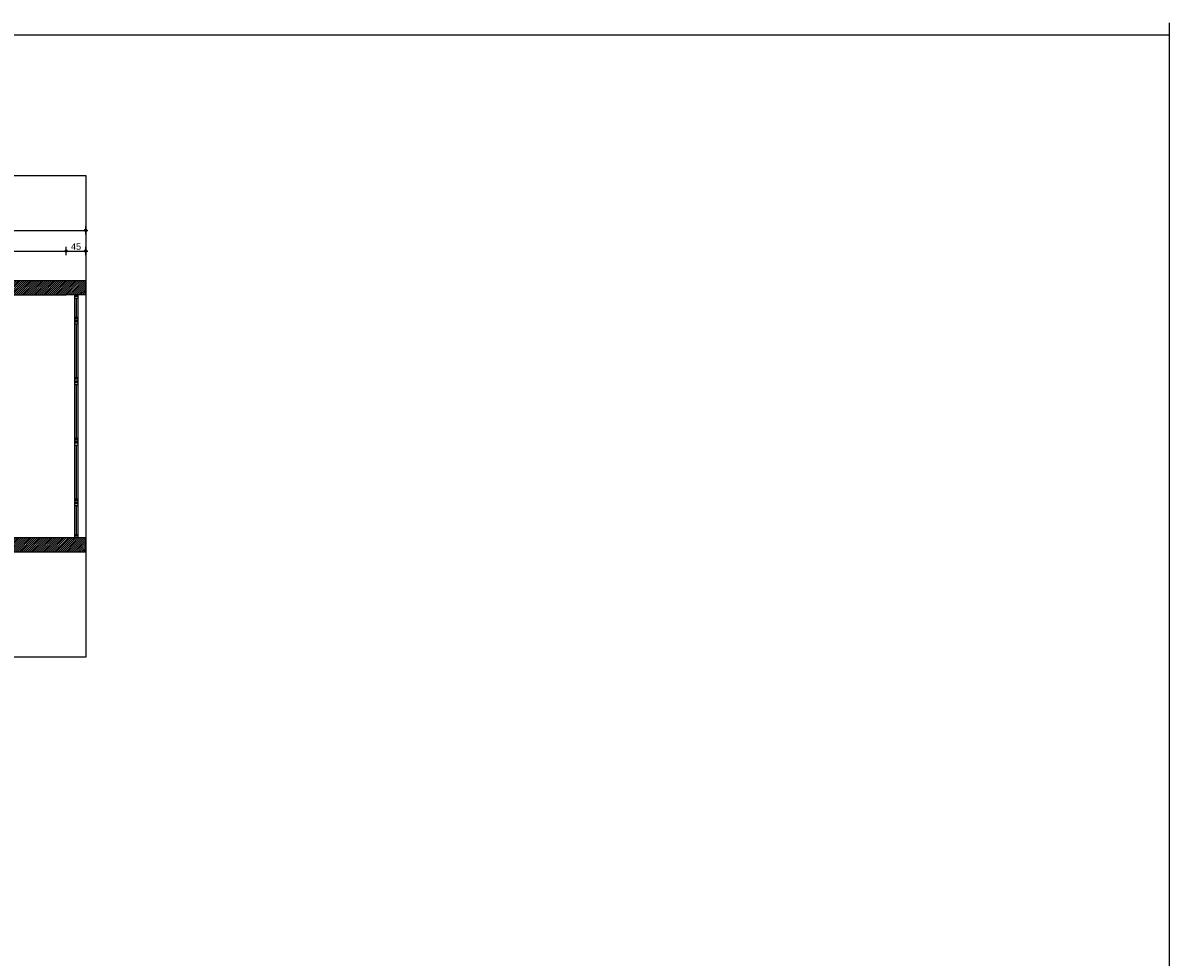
# Model space of a CAD drawing. Header units: inches. Extents: x 18535 to 24863, y 1480 to 5800.
# Tile 24 of 24: x 22186 to 24835, y 3640 to 5800. Entities that reach past the tile are written whole.
import ezdxf

# ---------------------------------------------------------------- set-up
doc = ezdxf.new("R2010")
doc.units = ezdxf.units.IN
doc.header["$MEASUREMENT"] = 0
for name, color, linetype in [('_T sciany', 7, 'Continuous'), ('AA_PRZ SCIANY ISTNIEJĄCE', 7, 'Continuous'), ('AA_PRZ_SCIANY_030', 7, 'Continuous'), ('ArchiCAD', 7, 'Continuous')]:
    doc.layers.add(name, color=color, linetype=linetype)
doc.styles.add('GENERATED_STYLE_13', font='txt')
doc.styles.get("Standard").update_dxf_attribs({"font": 'txt', "bigfont": 'BIGFONT.SHX'})
doc.dimstyles.new('Dimstyle_4', dxfattribs={"dimtxt": 15, "dimasz": 9.5, "dimexe": 0.18, "dimexo": 0.5, "dimgap": 0.09, "dimtad": 1, "dimtih": 1, "dimtoh": 1, "dimdec": 0, "dimzin": 0, "dimdsep": 46, "dimtxsty": 'GENERATED_STYLE_13', "dimblk": 'ARROWHEAD_11', "dimblk1": 'ARROWHEAD_11', "dimblk2": 'ARROWHEAD_11', "dimcen": 0.09, "dimclrd": 220, "dimclre": 220, "dimclrt": 220, "dimadec": 1, "dimazin": 0, "dimtfac": 1, "dimtdec": 4, "dimtmove": 0, "dimatfit": 3, "dimfxl": 0, "dimtolj": 1, "dimtzin": 0, "dimarcsym": 0})
pattern_1 = [(45, (0, 0), (-2.24506403, 2.24506403), [])]

# ---------------------------------------------------------------- blocks, each defined once
blk = doc.blocks.new('WALL_6', base_point=(19489.8, 5187.1))
at = {"layer": '_T sciany'}
h = blk.add_hatch(dxfattribs=at)
h.set_pattern_fill('ANSI31', color=5, style=0, pattern_type=2)
h.set_pattern_definition(pattern_1)
h.paths.add_polyline_path([(19489.8, 5171.1), (22286.3, 5171.1), (22331.3, 5203.1), (19489.8, 5203.1)], flags=0)
at = {"layer": '_T sciany', "color": 5, "linetype": 'Continuous'}
for p, q in [((22331.3, 5203.1), (19489.8, 5203.1)), ((21582.1, 5171.1), (22286.3, 5171.1))]:
    blk.add_line(p, q, dxfattribs=at)
blk = doc.blocks.new('WALL_17', base_point=(19489.8, 4592.8))
at = {"layer": '_T sciany'}
h = blk.add_hatch(dxfattribs=at)
h.set_pattern_fill('ANSI31', color=5, style=0, pattern_type=2)
h.set_pattern_definition(pattern_1)
h.paths.add_polyline_path([(19489.8, 4576.8), (22331.3, 4576.8), (22286.3, 4608.8), (19489.8, 4608.8)], flags=0)
at = {"layer": '_T sciany', "color": 5, "linetype": 'Continuous'}
for p, q in [((22286.3, 4608.8), (21582.1, 4608.8)), ((19489.8, 4576.8), (22331.3, 4576.8))]:
    blk.add_line(p, q, dxfattribs=at)
blk = doc.blocks.new('W BottomHung 65_2')
at = {"color": 0, "linetype": 'ByBlock'}
for p, q in [((70, 0), (-70, 0)), ((-70, 0), (-70, -6.8)), ((-66, 0), (-66, -6.8)), ((-62, -6.8), (-62, 0)), ((62, -6.8), (62, 0)), ((66, 0), (66, -6.8)), ((70, -6.8), (70, 0)), ((-70, -6.8), (70, -6.8)), ((-62, -3.4), (62, -3.4))]:
    blk.add_line(p, q, dxfattribs=at)
blk = doc.blocks.new('W BottomHung 65_3')
at = {"color": 0, "linetype": 'ByBlock'}
for p, q in [((29.8, 0), (-29.8, 0)), ((-29.8, 0), (-29.8, -6.8)), ((-25.8, 0), (-25.8, -6.8)), ((-21.8, -6.8), (-21.8, 0)), ((21.8, -6.8), (21.8, 0)), ((25.8, 0), (25.8, -6.8)), ((29.8, -6.8), (29.8, 0)), ((-29.8, -6.8), (29.8, -6.8)), ((-21.8, -3.4), (21.8, -3.4))]:
    blk.add_line(p, q, dxfattribs=at)
blk = doc.blocks.new('W BottomHung 65_4')
at = {"color": 0, "linetype": 'ByBlock'}
for p, q in [((70, 0), (-70, 0)), ((-70, 0), (-70, -6.8)), ((-66, 0), (-66, -6.8)), ((-62, -6.8), (-62, 0)), ((62, -6.8), (62, 0)), ((66, 0), (66, -6.8)), ((70, -6.8), (70, 0)), ((-70, -6.8), (70, -6.8)), ((-62, -3.4), (62, -3.4))]:
    blk.add_line(p, q, dxfattribs=at)
blk = doc.blocks.new('W BottomHung 65_5')
at = {"color": 0, "linetype": 'ByBlock'}
for p, q in [((70, 0), (-70, 0)), ((-70, 0), (-70, -6.8)), ((-66, 0), (-66, -6.8)), ((-62, -6.8), (-62, 0)), ((62, -6.8), (62, 0)), ((66, 0), (66, -6.8)), ((70, -6.8), (70, 0)), ((-70, -6.8), (70, -6.8)), ((-62, -3.4), (62, -3.4))]:
    blk.add_line(p, q, dxfattribs=at)
blk = doc.blocks.new('W BottomHung 65_6')
at = {"color": 0, "linetype": 'ByBlock'}
for p, q in [((41.4, 0), (-41.4, 0)), ((-41.4, 0), (-41.4, -6.8)), ((-37.4, 0), (-37.4, -6.8)), ((-33.4, -6.8), (-33.4, 0)), ((33.4, -6.8), (33.4, 0)), ((37.4, 0), (37.4, -6.8)), ((41.4, -6.8), (41.4, 0)), ((-41.4, -6.8), (41.4, -6.8)), ((-33.4, -3.4), (33.4, -3.4))]:
    blk.add_line(p, q, dxfattribs=at)
blk = doc.blocks.new('WALL_635', base_point=(22308.8, 5187.1))
at = {"layer": '_T sciany'}
h = blk.add_hatch(dxfattribs=at)
h.set_pattern_fill('ANSI31', color=5, style=0, pattern_type=2)
h.set_pattern_definition(pattern_1)
h.paths.add_polyline_path([(22286.3, 5171.1), (22331.3, 5171.1), (22331.3, 5203.1)], flags=0)
h = blk.add_hatch(dxfattribs=at)
h.set_pattern_fill('ANSI31', color=5, style=0, pattern_type=2)
h.set_pattern_definition(pattern_1)
h.paths.add_polyline_path([(22286.3, 4608.8), (22331.3, 4576.8), (22331.3, 4608.8)], flags=0)
at = {"layer": '_T sciany', "color": 5, "linetype": 'Continuous'}
for p, q in [((22331.3, 5171.1), (22331.3, 5203.1)), ((22331.3, 5171.1), (22286.3, 5171.1)), ((22331.3, 4608.8), (22286.3, 4608.8)), ((22331.3, 4576.8), (22331.3, 4608.8))]:
    blk.add_line(p, q, dxfattribs=at)
at = {"layer": '_T sciany', "color": 140, "linetype": 'Continuous', "xscale": -1, "rotation": 269.9999999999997}
for name, p in [('W BottomHung 65_3', (22313.3, 5141.4)), ('W BottomHung 65_2', (22313.3, 5041.6)), ('W BottomHung 65_4', (22313.3, 4901.6)), ('W BottomHung 65_5', (22313.3, 4761.6)), ('W BottomHung 65_6', (22313.3, 4650.2))]:
    blk.add_blockref(name, p, dxfattribs=at)
blk = doc.blocks.new('*D253')
at = {"layer": 'ArchiCAD', "color": 220, "linetype": 'Continuous'}
for p, q in [((21582.1, 5274.6), (21582.1, 5281.5)), ((21584.6, 5272.1), (22283.8, 5272.1)), ((22286.3, 5274.6), (22286.3, 5281.5)), ((21582.1, 5262.8), (21582.1, 5269.6)), ((22286.3, 5262.8), (22286.3, 5269.6))]:
    blk.add_line(p, q, dxfattribs=at)
at = {"layer": 'ArchiCAD', "color": 220, "linetype": 'Continuous', "const_width": 2.5}
for points in [[(21580.8, 5272.1, 1), (21583.3, 5272.1, 1)], [(22285.1, 5272.1, 1), (22287.6, 5272.1, 1)]]:
    blk.add_lwpolyline(points, format="xyb", close=True, dxfattribs=at)
at = {"layer": 'ArchiCAD', "color": 220, "linetype": 'Continuous'}
for centre in [(21582.1, 5272.1), (22286.3, 5272.1)]:
    blk.add_circle(centre, 2.5, dxfattribs=at)
at = {"layer": 'ArchiCAD', "color": 220, "insert": (21917.1, 5290.1), "char_height": 15, "attachment_point": 1}
blk.add_mtext('\\A1;{\\fArial Europa Srodkowa|b0|i0|c0|p34;\\C220;704}', dxfattribs=at)
blk = doc.blocks.new('ARROWHEAD_11')
at = {"color": 0, "linetype": 'Continuous'}
blk.add_line((0, 0), (-1, 0), dxfattribs=at)
at = {"color": 0, "linetype": 'Continuous', "const_width": 0.25}
blk.add_lwpolyline([(-0.125, 0, 1), (0.125, 0, 1)], format="xyb", close=True, dxfattribs=at)
blk = doc.blocks.new('*D254')
at = {"layer": 'ArchiCAD', "color": 220, "linetype": 'Continuous'}
for p, q in [((22286.3, 5274.6), (22286.3, 5281.5)), ((22288.8, 5272.1), (22328.8, 5272.1)), ((22331.3, 5274.6), (22331.3, 5281.5)), ((22333.8, 5272.1), (22336.3, 5272.1)), ((22286.3, 5262.8), (22286.3, 5269.6)), ((22331.3, 5262.8), (22331.3, 5269.6))]:
    blk.add_line(p, q, dxfattribs=at)
at = {"layer": 'ArchiCAD', "color": 220, "linetype": 'Continuous', "const_width": 2.5}
for points in [[(22285.1, 5272.1, 1), (22287.6, 5272.1, 1)], [(22330.1, 5272.1, 1), (22332.6, 5272.1, 1)]]:
    blk.add_lwpolyline(points, format="xyb", close=True, dxfattribs=at)
at = {"layer": 'ArchiCAD', "color": 220, "linetype": 'Continuous'}
for centre in [(22286.3, 5272.1), (22331.3, 5272.1)]:
    blk.add_circle(centre, 2.5, dxfattribs=at)
at = {"layer": 'ArchiCAD', "color": 220, "insert": (22297.4, 5290.1), "char_height": 15, "attachment_point": 1}
blk.add_mtext('\\A1;{\\fArial Europa Srodkowa|b0|i0|c0|p34;\\C220;45}', dxfattribs=at)
blk = doc.blocks.new('*D255')
at = {"layer": 'ArchiCAD', "color": 220, "linetype": 'Continuous'}
for p, q in [((19489.8, 5322.4), (19489.8, 5329.3)), ((22331.3, 5322.4), (22331.3, 5329.3)), ((19484.8, 5319.9), (19487.3, 5319.9)), ((19489.8, 5310.6), (19489.8, 5317.4)), ((19492.3, 5319.9), (22328.8, 5319.9)), ((22331.3, 5310.6), (22331.3, 5317.4)), ((22333.8, 5319.9), (22336.3, 5319.9))]:
    blk.add_line(p, q, dxfattribs=at)
at = {"layer": 'ArchiCAD', "color": 220, "linetype": 'Continuous', "const_width": 2.5}
for points in [[(19488.6, 5319.9, 1), (19491.1, 5319.9, 1)], [(22330.1, 5319.9, 1), (22332.6, 5319.9, 1)]]:
    blk.add_lwpolyline(points, format="xyb", close=True, dxfattribs=at)
at = {"layer": 'ArchiCAD', "color": 220, "linetype": 'Continuous'}
for centre in [(19489.8, 5319.9), (22331.3, 5319.9)]:
    blk.add_circle(centre, 2.5, dxfattribs=at)
at = {"layer": 'ArchiCAD', "color": 220, "insert": (20884.9, 5337.9), "char_height": 15, "attachment_point": 1}
blk.add_mtext('\\A1;{\\fArial Europa Srodkowa|b0|i0|c0|p34;\\C220;2\xa0842}', dxfattribs=at)

msp = doc.modelspace()

# ---------------------------------------------------------------- linework, layer by layer
at = {"layer": 'AA_PRZ SCIANY ISTNIEJĄCE', "color": 150, "linetype": 'Continuous'}
for p, q in [((24834.8, 5799.6), (24834.8, 1577.1)), ((24834.8, 5771.4), (18803, 5771.4))]:
    msp.add_line(p, q, dxfattribs=at)
at = {"layer": 'AA_PRZ_SCIANY_030', "color": 150, "linetype": 'Continuous'}
for p, q in [((19489.8, 5447.1), (22331.3, 5447.1)), ((22331.3, 5447.1), (22331.3, 4332.8)), ((22331.3, 4332.8), (19489.8, 4332.8))]:
    msp.add_line(p, q, dxfattribs=at)

# ---------------------------------------------------------------- block references
at = {"layer": '_T sciany', "color": 5}
for name, p in [('WALL_6', (19489.8, 5187.1)), ('WALL_635', (22308.8, 5187.1)), ('WALL_17', (19489.8, 4592.8))]:
    msp.add_blockref(name, p, dxfattribs=at)

# ---------------------------------------------------------------- dimensions: what is measured, and where the dimension line sits
at = {"layer": 'ArchiCAD', "color": 220, "linetype": 'Continuous'}
for base, p1, p2, picture, middle in [((22331.3322, 5319.9263), (19489.8265, 5203.1418), (22331.3322, 5203.1418), '*D255', (20896.3165, 5330.4263)), ((19534.8, 5272.1), (21582.1, 4889.9), (22286.3, 4761.6), '*D253', (21922.8, 5282.6)), ((19534.8, 5272.1), (22286.3, 4761.6), (22331.3, 5203.1), '*D254', (22303.1, 5282.6))]:
    dim = msp.add_linear_dim(base=base, p1=p1, p2=p2, dimstyle='Dimstyle_4', dxfattribs=at)
    dim.commit()
    dim.dimension.update_dxf_attribs({"geometry": picture, "text_midpoint": middle})

doc.saveas('drawing.dxf')
